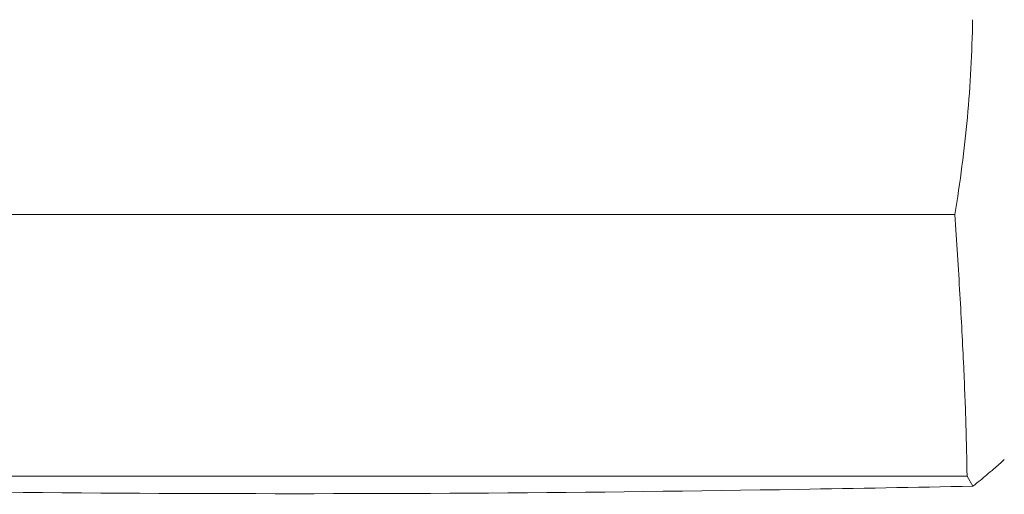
# Model space of a CAD drawing. Header units: inches. Extents: x 2934 to 6866, y 422 to 3136.
# Tile 7 of 84: x 3513 to 3570, y 1391 to 1419. Entities that reach past the tile are written whole.
import ezdxf

# ---------------------------------------------------------------- set-up
doc = ezdxf.new("R2010")
doc.units = ezdxf.units.IN
doc.header["$MEASUREMENT"] = 0
doc.layers.add('PWR_0400HP', color=7, linetype='Continuous')

# ---------------------------------------------------------------- blocks, each defined once
blk = doc.blocks.new('SSW6 S5 FRONT VIEW')
at = {"color": 7, "linetype": 'Continuous', "lineweight": 15}
for p, q in [((59.845, -567.014), (139.159, -567.014)), ((59.144, -582.062), (139.86, -582.062)), ((139.86, -582.062), (140.2, -582.637))]:
    blk.add_line(p, q, dxfattribs=at)
for points, knots in [([(140.176, -555.804), (140.151, -557.683), (140.05, -559.557), (139.704, -563.299), (139.461, -565.16), (139.159, -567.014)], [0, 0, 0, 0, 0.5, 0.5, 1, 1, 1, 1]), ([(139.159, -567.014), (139.26, -568.565), (139.462, -571.667), (139.668, -575.677), (139.808, -579.196), (139.843, -581.103), (139.86, -582.062)], [0, 0, 0, 0, 0.265469, 0.530939, 0.76401, 1, 1, 1, 1]), ([(140.2, -582.637), (140.336, -582.527), (140.607, -582.308), (141.004, -581.978), (141.475, -581.578), (141.8, -581.286), (142.002, -581.105)], [0, 0, 0, 0, 0.21584, 0.431678, 0.647521, 1, 1, 1, 1]), ([(140.2, -582.637), (136.861, -582.701), (121.629, -582.993), (94.493, -583.192), (70.702, -582.822), (58.804, -582.637)], [0, 0, 0, 0, 0.123078, 0.561466, 1, 1, 1, 1])]:
    blk.add_open_spline(points, degree=3, knots=knots, dxfattribs=at)

msp = doc.modelspace()

# ---------------------------------------------------------------- block references
at = {"layer": 'PWR_0400HP'}
msp.add_blockref('SSW6 S5 FRONT VIEW', (3427.565, 1974.562), dxfattribs=at)

doc.saveas('drawing.dxf')
